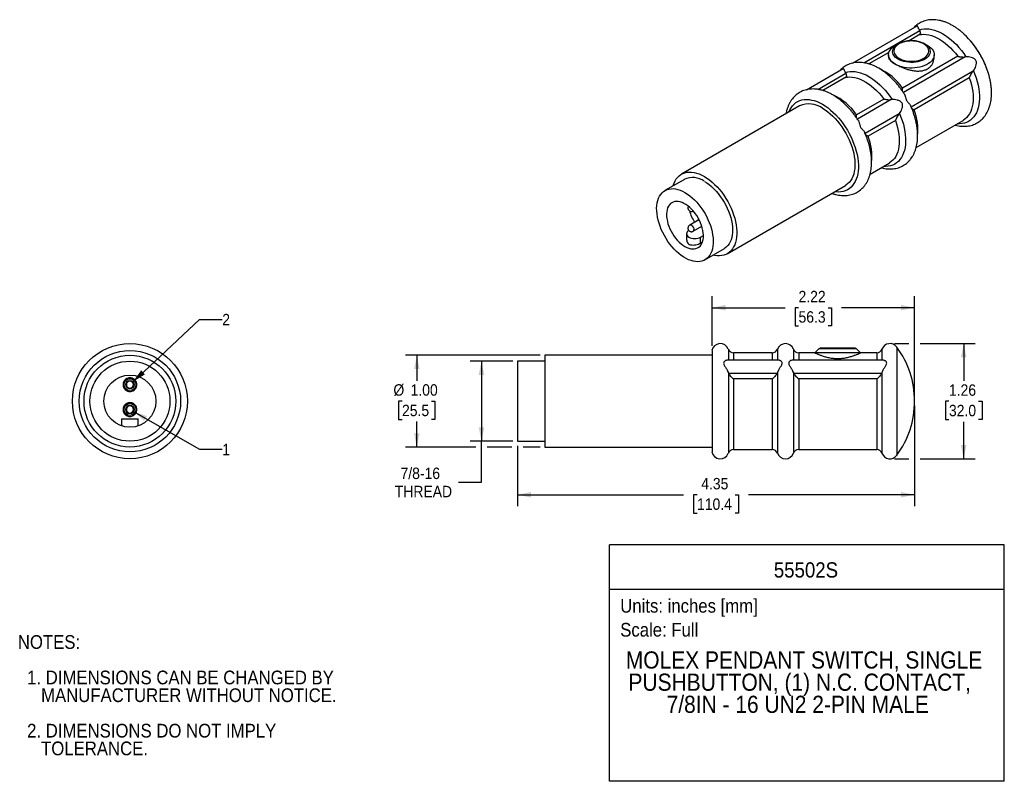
# Model space of a CAD drawing. Header units: inches. Extents: x 0.2 to 11, y 0 to 8.3.
import ezdxf
from ezdxf.enums import TextEntityAlignment as Align

# ---------------------------------------------------------------- set-up
doc = ezdxf.new("R2010")
doc.units = ezdxf.units.IN
doc.header["$MEASUREMENT"] = 0
doc.linetypes.add('SLD-Solid', pattern=[0])
doc.layers.add('DIMENSIONS', color=140, linetype='SLD-Solid', lineweight=25)
doc.layers.add('TEXT', color=140, linetype='SLD-Solid', lineweight=25)
doc.layers.add('SLD-DEFPOINTS', color=7, linetype='Continuous', plot=False)
doc.layers.get('SLD-DEFPOINTS').off()
doc.styles.add('SLDTEXTSTYLE0', font='GOTHIC.TTF', dxfattribs={"width": 0.913})
doc.dimstyles.new('SLDDIMSTYLE0', dxfattribs={"dimtxt": 0.125, "dimasz": 0.15, "dimexe": 0, "dimexo": 0.0625, "dimgap": 0.03125, "dimtad": 0, "dimtih": 1, "dimtoh": 1, "dimrnd": 1e-09, "dimzin": 12, "dimdsep": 46, "dimtxsty": 'SLDTEXTSTYLE0', "dimsah": 1, "dimcen": 0.09, "dimadec": 0, "dimazin": 3, "dimtfac": 1, "dimtdec": 3, "dimtofl": 0, "dimtmove": 0, "dimatfit": 3, "dimfxl": 0, "dimfrac": 2, "dimtolj": 1, "dimtzin": 12, "dimarcsym": 0})
doc.dimstyles.new('SLDDIMSTYLE1', dxfattribs={"dimtxt": 0.125, "dimasz": 0.15, "dimexe": 0, "dimexo": 0.0625, "dimgap": 0.03125, "dimtad": 0, "dimtih": 1, "dimtoh": 1, "dimrnd": 1e-09, "dimzin": 12, "dimdsep": 46, "dimtxsty": 'SLDTEXTSTYLE0', "dimsah": 1, "dimcen": 0.09, "dimadec": 0, "dimazin": 3, "dimtfac": 1, "dimtofl": 0, "dimtmove": 0, "dimatfit": 3, "dimfxl": 0, "dimfrac": 2, "dimtolj": 1, "dimtzin": 12, "dimarcsym": 0})
doc.dimstyles.new('SLDDIMSTYLE2', dxfattribs={"dimtxt": 0.125, "dimasz": 0.15, "dimexe": 0, "dimexo": 0.0625, "dimgap": 0.03125, "dimtad": 0, "dimtih": 1, "dimtoh": 1, "dimrnd": 1e-09, "dimzin": 4, "dimdsep": 46, "dimtxsty": 'SLDTEXTSTYLE0', "dimsah": 1, "dimcen": 0.09, "dimadec": 0, "dimazin": 1, "dimtfac": 1, "dimtofl": 0, "dimtmove": 0, "dimatfit": 3, "dimfxl": 0, "dimfrac": 2, "dimtolj": 1, "dimtzin": 12, "dimarcsym": 0})
doc.dimstyles.new('SLDDIMSTYLE3', dxfattribs={"dimtxt": 0.125, "dimasz": 0.15, "dimexe": 0, "dimexo": 0.0625, "dimgap": 0.03125, "dimtad": 0, "dimtih": 1, "dimtoh": 1, "dimrnd": 1e-09, "dimzin": 12, "dimdsep": 46, "dimtxsty": 'SLDTEXTSTYLE0', "dimsah": 1, "dimcen": 0, "dimadec": 0, "dimazin": 3, "dimtfac": 1, "dimtofl": 0, "dimtmove": 0, "dimatfit": 3, "dimfxl": 0, "dimfrac": 2, "dimtolj": 1, "dimtzin": 12, "dimarcsym": 0})

# ---------------------------------------------------------------- blocks, each defined once
blk = doc.blocks.new('SW_NOTE_0')
at = {"layer": 'TEXT', "color": 0, "insert": (0, 0.192), "char_height": 0.15, "attachment_point": 1, "style": 'SLDTEXTSTYLE0'}
blk.add_mtext('Scale: Full', dxfattribs=at)
blk = doc.blocks.new('SW_NOTE_0_1')
at = {"layer": 'TEXT', "color": 0, "insert": (0, 0.192), "char_height": 0.15, "attachment_point": 1, "style": 'SLDTEXTSTYLE0'}
blk.add_mtext('Units: inches [mm]', dxfattribs=at)
blk = doc.blocks.new('Block1')
at = {"layer": 'TEXT'}
for p, q in [((11, 2.589), (6.679, 2.589)), ((6.679, 0), (6.679, 2.589)), ((11, 0), (11, 2.589)), ((6.679, 2.102), (11, 2.102)), ((11, 0), (6.679, 0))]:
    blk.add_line(p, q, dxfattribs=at)
at = {"layer": 'TEXT', "color": 140}
for name, p in [('SW_NOTE_0_1', (6.795, 1.803)), ('SW_NOTE_0', (6.795, 1.541))]:
    blk.add_blockref(name, p, dxfattribs=at)
at = {"layer": 'TEXT', "color": 140, "style": 'SLDTEXTSTYLE0', "width": 0.913}
for tag, height, p in [('AUTOATTR0', 0.167, (8.477, 2.179)), ('AUTOATTR1_0', 0.188, (6.856, 1.177)), ('AUTOATTR1_1', 0.188, (6.885, 0.934)), ('AUTOATTR1_2', 0.188, (7.303, 0.692))]:
    blk.add_attdef(tag, text='', height=height, dxfattribs=at).set_placement(p, align=Align.BOTTOM_LEFT)
blk = doc.blocks.new('SW_NOTE_0_2')
at = {"layer": 'TEXT', "color": 0, "char_height": 0.15, "attachment_point": 1, "style": 'SLDTEXTSTYLE0'}
for s, insert in [('NOTES:', (0, 0.192)), ('  1. DIMENSIONS CAN BE CHANGED BY     ', (0, -0.196)), ('     MANUFACTURER WITHOUT NOTICE.', (0, -0.39)), ('  2. DIMENSIONS DO NOT IMPLY ', (0, -0.778)), ('     TOLERANCE.', (0, -0.972))]:
    blk.add_mtext(s, dxfattribs=dict(at, insert=insert))
blk = doc.blocks.new('_D')
at = {"layer": 'DIMENSIONS'}
for p, q in [((9.798, 4.789), (9.955, 4.789)), ((10.08, 4.789), (10.681, 4.789)), ((10.556, 4.789), (10.556, 4.383)), ((10.394, 4.158), (10.356, 4.158)), ((10.356, 4.158), (10.356, 3.959)), ((10.718, 4.158), (10.756, 4.158)), ((10.756, 4.158), (10.756, 3.959)), ((10.356, 3.959), (10.394, 3.959)), ((10.556, 3.529), (10.556, 3.934)), ((10.756, 3.959), (10.718, 3.959)), ((9.798, 3.529), (9.955, 3.529)), ((10.08, 3.529), (10.681, 3.529))]:
    blk.add_line(p, q, dxfattribs=at)
for points in [[(10.556, 4.789), (10.526, 4.639), (10.586, 4.639)], [(10.556, 3.529), (10.586, 3.679), (10.526, 3.679)]]:
    blk.add_solid(points, dxfattribs=at)
at = {"layer": 'DIMENSIONS', "char_height": 0.125, "attachment_point": 1, "style": 'SLDTEXTSTYLE0'}
for s, insert in [('1.26', (10.394, 4.343)), ('32.0', (10.394, 4.119))]:
    blk.add_mtext(s, dxfattribs=dict(at, insert=insert))
blk = doc.blocks.new('_D_1')
at = {"layer": 'DIMENSIONS'}
for p, q in [((10.018, 4.109), (10.018, 3.01)), ((5.67, 3.671), (5.67, 3.01)), ((5.67, 3.135), (7.488, 3.135)), ((7.636, 3.134), (7.598, 3.134)), ((7.598, 3.134), (7.598, 2.935)), ((8.052, 3.134), (8.09, 3.134)), ((8.09, 3.134), (8.09, 2.935)), ((10.018, 3.135), (8.2, 3.135)), ((7.598, 2.935), (7.636, 2.935)), ((8.09, 2.935), (8.052, 2.935))]:
    blk.add_line(p, q, dxfattribs=at)
for points in [[(5.67, 3.135), (5.82, 3.105), (5.82, 3.165)], [(10.018, 3.135), (9.868, 3.165), (9.868, 3.105)]]:
    blk.add_solid(points, dxfattribs=at)
at = {"layer": 'DIMENSIONS', "char_height": 0.125, "attachment_point": 1, "style": 'SLDTEXTSTYLE0'}
for s, insert in [('4.35', (7.682, 3.319)), ('110.4', (7.636, 3.095))]:
    blk.add_mtext(s, dxfattribs=dict(at, insert=insert))
blk = doc.blocks.new('_D_2')
at = {"layer": 'DIMENSIONS'}
for p, q in [((5.62, 4.596), (5.151, 4.596)), ((5.276, 4.596), (5.276, 3.721)), ((5.62, 3.721), (5.151, 3.721)), ((5.276, 3.272), (5.276, 3.721)), ((5.026, 3.272), (5.276, 3.272))]:
    blk.add_line(p, q, dxfattribs=at)
for points in [[(5.276, 4.596), (5.246, 4.446), (5.306, 4.446)], [(5.276, 3.721), (5.306, 3.871), (5.246, 3.871)]]:
    blk.add_solid(points, dxfattribs=at)
at = {"layer": 'DIMENSIONS', "char_height": 0.125, "attachment_point": 1, "style": 'SLDTEXTSTYLE0'}
for s, insert in [('7/8-16', (4.39, 3.432)), ('THREAD', (4.327, 3.233))]:
    blk.add_mtext(s, dxfattribs=dict(at, insert=insert))
blk = doc.blocks.new('_D_3')
at = {"layer": 'DIMENSIONS'}
for p, q in [((5.92, 4.661), (4.443, 4.661)), ((4.568, 4.661), (4.568, 4.382)), ((4.406, 4.159), (4.368, 4.159)), ((4.368, 4.159), (4.368, 3.96)), ((4.729, 4.159), (4.767, 4.159)), ((4.767, 4.159), (4.767, 3.96)), ((4.368, 3.96), (4.406, 3.96)), ((4.568, 3.656), (4.568, 3.935)), ((4.767, 3.96), (4.729, 3.96)), ((5.214, 3.656), (4.443, 3.656)), ((5.607, 3.656), (5.339, 3.656)), ((5.92, 3.656), (5.732, 3.656))]:
    blk.add_line(p, q, dxfattribs=at)
for points in [[(4.568, 4.661), (4.538, 4.511), (4.598, 4.511)], [(4.568, 3.656), (4.598, 3.806), (4.538, 3.806)]]:
    blk.add_solid(points, dxfattribs=at)
at = {"layer": 'DIMENSIONS', "char_height": 0.125, "attachment_point": 1, "style": 'SLDTEXTSTYLE0'}
for s, insert in [('%%c', (4.312, 4.344)), ('1.00', (4.5, 4.344)), ('25.5', (4.406, 4.12))]:
    blk.add_mtext(s, dxfattribs=dict(at, insert=insert))
blk = doc.blocks.new('_D_4')
at = {"layer": 'DIMENSIONS'}
for p, q in [((7.8, 4.764), (7.8, 5.307)), ((10.018, 4.209), (10.018, 5.307)), ((7.8, 5.182), (8.6, 5.182)), ((8.747, 5.181), (8.709, 5.181)), ((8.709, 5.181), (8.709, 4.983)), ((9.071, 5.181), (9.109, 5.181)), ((9.109, 5.181), (9.109, 4.983)), ((10.018, 5.182), (9.218, 5.182)), ((8.709, 4.983), (8.747, 4.983)), ((9.109, 4.983), (9.071, 4.983))]:
    blk.add_line(p, q, dxfattribs=at)
for points in [[(7.8, 5.182), (7.95, 5.152), (7.95, 5.212)], [(10.018, 5.182), (9.868, 5.212), (9.868, 5.152)]]:
    blk.add_solid(points, dxfattribs=at)
at = {"layer": 'DIMENSIONS', "char_height": 0.125, "attachment_point": 1, "style": 'SLDTEXTSTYLE0'}
for s, insert in [('2.22', (8.747, 5.366)), ('56.3', (8.747, 5.143))]:
    blk.add_mtext(s, dxfattribs=dict(at, insert=insert))
blk = doc.blocks.new('_D_5')
at = {"layer": 'DIMENSIONS'}
for p, q in [((1.461, 4.372), (2.188, 5.054)), ((2.188, 5.054), (2.438, 5.054))]:
    blk.add_line(p, q, dxfattribs=at)
blk.add_solid([(1.461, 4.372), (1.591, 4.452), (1.55, 4.496)], dxfattribs=at)
at = {"layer": 'DIMENSIONS', "insert": (2.438, 5.114), "char_height": 0.125, "attachment_point": 1, "style": 'SLDTEXTSTYLE0'}
blk.add_mtext('2', dxfattribs=at)
blk = doc.blocks.new('_D_6')
at = {"layer": 'DIMENSIONS'}
for p, q in [((1.468, 4.045), (2.188, 3.633)), ((2.188, 3.633), (2.438, 3.633))]:
    blk.add_line(p, q, dxfattribs=at)
blk.add_solid([(1.468, 4.045), (1.583, 3.944), (1.613, 3.996)], dxfattribs=at)
at = {"layer": 'DIMENSIONS', "insert": (2.438, 3.693), "char_height": 0.125, "attachment_point": 1, "style": 'SLDTEXTSTYLE0'}
blk.add_mtext('1', dxfattribs=at)

msp = doc.modelspace()

# ---------------------------------------------------------------- linework, layer by layer
for p, q in [((9.339, 7.857), (10.046, 8.266)), ((9.462, 7.861), (10.074, 8.214)), ((10.08, 8.173), (9.957, 8.102)), ((9.837, 8.068), (9.806, 8.05)), ((10.16, 8.05), (10.128, 8.068)), ((9.737, 7.975), (9.517, 7.848)), ((9.733, 7.948), (9.733, 7.923)), ((10.491, 7.932), (9.887, 7.584)), ((10.573, 7.926), (9.895, 7.536)), ((10.233, 7.923), (10.233, 7.948)), ((8.836, 7.567), (9.237, 7.799)), ((10.658, 7.768), (9.981, 7.377)), ((8.958, 7.57), (9.265, 7.747)), ((9.271, 7.706), (9.014, 7.558)), ((10.617, 7.697), (10.014, 7.348)), ((9.681, 7.465), (9.383, 7.293)), ((9.763, 7.459), (9.392, 7.245)), ((8.759, 7.389), (7.465, 6.642)), ((9.849, 7.301), (9.477, 7.087)), ((9.808, 7.23), (9.51, 7.058)), ((10.035, 6.935), (10.549, 7.231)), ((9.531, 6.644), (9.74, 6.764)), ((7.497, 6.586), (7.285, 6.464)), ((7.967, 5.772), (9.261, 6.519)), ((7.651, 6.158), (7.645, 6.141)), ((7.656, 6.143), (7.556, 6.085)), ((7.594, 6.018), (7.688, 6.072)), ((7.656, 6.143), (7.658, 6.144)), ((7.687, 6.067), (7.69, 6.067)), ((7.522, 5.99), (7.522, 5.92)), ((7.674, 5.954), (7.705, 5.972)), ((7.674, 5.889), (7.674, 5.954)), ((7.674, 5.889), (7.695, 5.901)), ((7.722, 5.706), (7.935, 5.828)), ((9.823, 4.751), (9.823, 3.566)), ((7.8, 4.661), (5.97, 4.661)), ((5.97, 4.661), (5.97, 3.656)), ((7.8, 4.714), (7.8, 3.604)), ((7.979, 4.728), (7.979, 4.606)), ((8.459, 4.688), (8.037, 4.688)), ((8.037, 4.688), (8.037, 4.606)), ((8.459, 4.688), (8.459, 4.606)), ((8.517, 4.728), (8.517, 4.606)), ((8.691, 4.728), (8.691, 4.606)), ((8.926, 4.688), (8.749, 4.688)), ((8.749, 4.688), (8.749, 4.606)), ((8.97, 4.732), (8.926, 4.688)), ((9.426, 4.688), (8.926, 4.688)), ((9.382, 4.732), (8.97, 4.732)), ((9.368, 4.738), (8.984, 4.738)), ((9.426, 4.688), (9.382, 4.732)), ((9.603, 4.688), (9.426, 4.688)), ((9.603, 4.688), (9.603, 4.606)), ((9.661, 4.728), (9.661, 4.606)), ((5.97, 4.596), (5.67, 4.596)), ((5.67, 4.596), (5.67, 3.721)), ((8.532, 4.606), (7.963, 4.606)), ((9.676, 4.606), (8.676, 4.606)), ((7.979, 4.47), (7.979, 3.589)), ((8.513, 4.463), (7.982, 4.463)), ((8.517, 4.47), (8.517, 3.589)), ((8.691, 4.47), (8.691, 3.589)), ((9.658, 4.463), (8.695, 4.463)), ((9.661, 4.47), (9.661, 3.589)), ((8.459, 4.402), (8.037, 4.402)), ((8.037, 4.402), (8.037, 3.629)), ((8.459, 4.402), (8.459, 3.629)), ((9.603, 4.402), (8.749, 4.402)), ((8.749, 4.402), (8.749, 3.629)), ((9.603, 4.402), (9.603, 3.629)), ((1.338, 3.888), (1.338, 3.967)), ((1.338, 3.967), (1.516, 3.967)), ((1.516, 3.888), (1.516, 3.967)), ((5.67, 3.721), (5.97, 3.721)), ((5.97, 3.656), (7.8, 3.656)), ((8.037, 3.629), (8.459, 3.629)), ((8.749, 3.629), (9.603, 3.629))]:
    msp.add_line(p, q)
at = {"flags": 128}
for points in [[(10.071, 8.221), (10.096, 8.228), (10.121, 8.233), (10.148, 8.234), (10.176, 8.232), (10.205, 8.227), (10.235, 8.219), (10.265, 8.209), (10.295, 8.195), (10.326, 8.179), (10.356, 8.16), (10.387, 8.138), (10.417, 8.114), (10.446, 8.088), (10.475, 8.06), (10.503, 8.029), (10.53, 7.997), (10.556, 7.963), (10.58, 7.927)], [(10.072, 8.169), (10.092, 8.172), (10.118, 8.173), (10.145, 8.172), (10.174, 8.167), (10.203, 8.159), (10.232, 8.148), (10.262, 8.135), (10.292, 8.118), (10.322, 8.099), (10.352, 8.076), (10.381, 8.052), (10.41, 8.025), (10.438, 7.996), (10.465, 7.965), (10.491, 7.932)], [(9.806, 7.846), (9.787, 7.859), (9.77, 7.872), (9.756, 7.887), (9.745, 7.903), (9.738, 7.919), (9.734, 7.936), (9.733, 7.952), (9.735, 7.969), (9.741, 7.985), (9.75, 8.001), (9.763, 8.017), (9.778, 8.031), (9.796, 8.044), (9.806, 8.05)], [(9.837, 7.9), (9.82, 7.911), (9.806, 7.924), (9.794, 7.937), (9.785, 7.951), (9.779, 7.966), (9.777, 7.98), (9.778, 7.995), (9.782, 8.01), (9.789, 8.024), (9.799, 8.038), (9.813, 8.051), (9.814, 8.052)], [(10.16, 8.05), (10.179, 8.038), (10.196, 8.024), (10.209, 8.009), (10.22, 7.994), (10.228, 7.977), (10.232, 7.961), (10.233, 7.944), (10.23, 7.927), (10.224, 7.911), (10.215, 7.895), (10.203, 7.88), (10.188, 7.865), (10.17, 7.852), (10.149, 7.84), (10.126, 7.83), (10.101, 7.821), (10.075, 7.814), (10.047, 7.809), (10.019, 7.805), (9.99, 7.804), (9.961, 7.804), (9.932, 7.807), (9.904, 7.811), (9.877, 7.817), (9.852, 7.825), (9.828, 7.835), (9.806, 7.846)], [(10.152, 8.052), (10.16, 8.045), (10.172, 8.031), (10.18, 8.017), (10.186, 8.003), (10.189, 7.988), (10.188, 7.973), (10.184, 7.958), (10.176, 7.944), (10.166, 7.93), (10.153, 7.917), (10.137, 7.906), (10.119, 7.895), (10.099, 7.886), (10.076, 7.878), (10.053, 7.872), (10.028, 7.868), (10.002, 7.866), (9.976, 7.865), (9.951, 7.867), (9.925, 7.87), (9.901, 7.875), (9.878, 7.882), (9.857, 7.89), (9.837, 7.9)], [(9.262, 7.754), (9.286, 7.761), (9.312, 7.765), (9.339, 7.767), (9.367, 7.765), (9.396, 7.76), (9.425, 7.752), (9.456, 7.742), (9.486, 7.728), (9.516, 7.712), (9.547, 7.693), (9.577, 7.671), (9.607, 7.647), (9.637, 7.621), (9.666, 7.592), (9.694, 7.562), (9.721, 7.53), (9.746, 7.496), (9.771, 7.46)], [(10.663, 7.774), (10.679, 7.734), (10.692, 7.695), (10.704, 7.655), (10.713, 7.616), (10.721, 7.578), (10.725, 7.54), (10.728, 7.503), (10.728, 7.468), (10.726, 7.434), (10.722, 7.401), (10.715, 7.37), (10.706, 7.342), (10.695, 7.315), (10.682, 7.291), (10.667, 7.269), (10.649, 7.25), (10.63, 7.233), (10.609, 7.22), (10.587, 7.209), (10.563, 7.201), (10.537, 7.196), (10.511, 7.194), (10.485, 7.194)], [(9.263, 7.702), (9.282, 7.705), (9.309, 7.706), (9.336, 7.705), (9.365, 7.7), (9.394, 7.692), (9.423, 7.681), (9.453, 7.667), (9.483, 7.651), (9.513, 7.631), (9.543, 7.609), (9.572, 7.585), (9.601, 7.558), (9.629, 7.529), (9.656, 7.498), (9.681, 7.465)], [(10.617, 7.697), (10.63, 7.659), (10.64, 7.621), (10.648, 7.584), (10.654, 7.548), (10.658, 7.512), (10.659, 7.478), (10.658, 7.444), (10.655, 7.412), (10.65, 7.382), (10.642, 7.354), (10.632, 7.328), (10.62, 7.304), (10.606, 7.283), (10.59, 7.264), (10.572, 7.247), (10.552, 7.233), (10.549, 7.231)], [(8.641, 7.321), (8.652, 7.346), (8.665, 7.37), (8.68, 7.391), (8.698, 7.409), (8.717, 7.425), (8.738, 7.438), (8.76, 7.448), (8.784, 7.455), (8.809, 7.459), (8.836, 7.461), (8.863, 7.459), (8.891, 7.454), (8.92, 7.447), (8.95, 7.436), (8.98, 7.423), (9.01, 7.407)], [(9.01, 7.407), (9.04, 7.389), (9.07, 7.367), (9.099, 7.344), (9.128, 7.318), (9.156, 7.29), (9.184, 7.26), (9.21, 7.228), (9.235, 7.194), (9.259, 7.16), (9.282, 7.123), (9.303, 7.086), (9.322, 7.049), (9.339, 7.01), (9.354, 6.971), (9.368, 6.933), (9.379, 6.894), (9.388, 6.856), (9.395, 6.818), (9.4, 6.781), (9.402, 6.745), (9.402, 6.71), (9.4, 6.677), (9.395, 6.645), (9.388, 6.615), (9.379, 6.588), (9.368, 6.562), (9.354, 6.539), (9.339, 6.518), (9.322, 6.499), (9.303, 6.483), (9.282, 6.47), (9.259, 6.46), (9.235, 6.453), (9.21, 6.449), (9.184, 6.447), (9.156, 6.449), (9.143, 6.451)], [(9.01, 7.364), (9.038, 7.346), (9.067, 7.326), (9.095, 7.303), (9.122, 7.278), (9.149, 7.251), (9.175, 7.222), (9.2, 7.191), (9.223, 7.159), (9.245, 7.125), (9.266, 7.09), (9.285, 7.055), (9.302, 7.018), (9.317, 6.982), (9.331, 6.945), (9.342, 6.908), (9.351, 6.871), (9.358, 6.835), (9.362, 6.8), (9.365, 6.766), (9.365, 6.733), (9.362, 6.701), (9.358, 6.671), (9.351, 6.643), (9.342, 6.617), (9.331, 6.593), (9.317, 6.571), (9.302, 6.552), (9.285, 6.536), (9.266, 6.522), (9.261, 6.519)], [(9.854, 7.307), (9.869, 7.267), (9.883, 7.228), (9.895, 7.188), (9.904, 7.149), (9.911, 7.111), (9.916, 7.073), (9.919, 7.036), (9.919, 7.001), (9.917, 6.966), (9.913, 6.934), (9.906, 6.903), (9.897, 6.875), (9.886, 6.848), (9.873, 6.824), (9.857, 6.802), (9.84, 6.783), (9.821, 6.766), (9.8, 6.753), (9.778, 6.742), (9.753, 6.734), (9.728, 6.729), (9.701, 6.727), (9.676, 6.727)], [(9.808, 7.23), (9.82, 7.192), (9.831, 7.154), (9.839, 7.117), (9.845, 7.081), (9.848, 7.045), (9.85, 7.01), (9.849, 6.977), (9.846, 6.945), (9.84, 6.915), (9.833, 6.887), (9.823, 6.861), (9.811, 6.837), (9.797, 6.815), (9.781, 6.796), (9.763, 6.78), (9.743, 6.766), (9.74, 6.764)], [(7.374, 6.515), (7.375, 6.518), (7.384, 6.544), (7.395, 6.568), (7.408, 6.59), (7.424, 6.609), (7.441, 6.625), (7.46, 6.639), (7.48, 6.65), (7.502, 6.658), (7.526, 6.663), (7.551, 6.666), (7.577, 6.665), (7.603, 6.661), (7.631, 6.654), (7.659, 6.645), (7.687, 6.632), (7.716, 6.617)], [(7.716, 6.617), (7.744, 6.599), (7.773, 6.579), (7.801, 6.556), (7.828, 6.531), (7.855, 6.504), (7.881, 6.475), (7.906, 6.444), (7.929, 6.412), (7.951, 6.378), (7.972, 6.343), (7.991, 6.308), (8.008, 6.271), (8.023, 6.235), (8.037, 6.198), (8.048, 6.161), (8.057, 6.124), (8.064, 6.088), (8.068, 6.053), (8.071, 6.019), (8.071, 5.986), (8.068, 5.954), (8.064, 5.924), (8.057, 5.896), (8.048, 5.87), (8.037, 5.846), (8.023, 5.824), (8.008, 5.805), (7.991, 5.789), (7.972, 5.775), (7.951, 5.764), (7.929, 5.756), (7.906, 5.751), (7.881, 5.749), (7.855, 5.749), (7.828, 5.753), (7.811, 5.757)], [(7.504, 6.442), (7.53, 6.425), (7.557, 6.406), (7.583, 6.384), (7.608, 6.361), (7.633, 6.335), (7.656, 6.307), (7.679, 6.278), (7.7, 6.247), (7.72, 6.215), (7.738, 6.182), (7.755, 6.148), (7.769, 6.114), (7.782, 6.08), (7.793, 6.046), (7.801, 6.012), (7.807, 5.978), (7.811, 5.945), (7.813, 5.914), (7.812, 5.883), (7.81, 5.854), (7.804, 5.827), (7.797, 5.802), (7.788, 5.779), (7.776, 5.758), (7.762, 5.739), (7.747, 5.723), (7.729, 5.71), (7.71, 5.699), (7.69, 5.692), (7.668, 5.687), (7.645, 5.685), (7.621, 5.686), (7.595, 5.69), (7.57, 5.697), (7.544, 5.707), (7.517, 5.72), (7.49, 5.735), (7.464, 5.753), (7.438, 5.774), (7.412, 5.796), (7.387, 5.821), (7.363, 5.848), (7.339, 5.877), (7.318, 5.907), (7.297, 5.938), (7.278, 5.971), (7.261, 6.004), (7.245, 6.038), (7.231, 6.072), (7.22, 6.106), (7.21, 6.141), (7.203, 6.174), (7.198, 6.208), (7.195, 6.24), (7.194, 6.271), (7.196, 6.301), (7.2, 6.329), (7.206, 6.355), (7.215, 6.379), (7.225, 6.401), (7.238, 6.421), (7.253, 6.438), (7.269, 6.453), (7.287, 6.465), (7.307, 6.474), (7.328, 6.48), (7.351, 6.483), (7.375, 6.484), (7.399, 6.481), (7.425, 6.476), (7.451, 6.467), (7.477, 6.456), (7.504, 6.442)], [(7.716, 6.564), (7.742, 6.548), (7.769, 6.528), (7.795, 6.507), (7.82, 6.483), (7.845, 6.457), (7.869, 6.43), (7.891, 6.4), (7.912, 6.369), (7.932, 6.337), (7.95, 6.305), (7.967, 6.271), (7.981, 6.237), (7.994, 6.202), (8.005, 6.168), (8.013, 6.134), (8.019, 6.101), (8.023, 6.068), (8.025, 6.036), (8.025, 6.006), (8.022, 5.977), (8.017, 5.95), (8.009, 5.924), (8, 5.901), (7.988, 5.88), (7.974, 5.862), (7.959, 5.846), (7.942, 5.832), (7.935, 5.828)], [(7.504, 5.852), (7.525, 5.841), (7.546, 5.833), (7.567, 5.827), (7.587, 5.825), (7.606, 5.825), (7.624, 5.828), (7.64, 5.835), (7.655, 5.844), (7.669, 5.856), (7.68, 5.87), (7.689, 5.887), (7.697, 5.906), (7.702, 5.927), (7.705, 5.95), (7.705, 5.975), (7.703, 6), (7.699, 6.027), (7.693, 6.054), (7.685, 6.082), (7.675, 6.109), (7.662, 6.137), (7.648, 6.164), (7.632, 6.19), (7.615, 6.214), (7.597, 6.237), (7.577, 6.259), (7.557, 6.279), (7.536, 6.296), (7.514, 6.311), (7.493, 6.323), (7.472, 6.333), (7.451, 6.34), (7.43, 6.344), (7.411, 6.345), (7.392, 6.343), (7.375, 6.338), (7.359, 6.33), (7.345, 6.32), (7.333, 6.307), (7.322, 6.291), (7.314, 6.273), (7.308, 6.253), (7.304, 6.231), (7.302, 6.207), (7.303, 6.182), (7.306, 6.156), (7.311, 6.129), (7.318, 6.101), (7.327, 6.074), (7.339, 6.046), (7.352, 6.019), (7.367, 5.993), (7.383, 5.967), (7.401, 5.943), (7.42, 5.921), (7.44, 5.9), (7.461, 5.882), (7.482, 5.866), (7.504, 5.852)], [(7.556, 6.085), (7.559, 6.087), (7.566, 6.087), (7.575, 6.083), (7.583, 6.077), (7.591, 6.068), (7.597, 6.058), (7.601, 6.046), (7.602, 6.036)], [(7.69, 6.067), (7.684, 6.068), (7.682, 6.069)], [(7.548, 6.026), (7.537, 6.019), (7.529, 6.01), (7.524, 6), (7.522, 5.99), (7.524, 5.98), (7.529, 5.97), (7.537, 5.962), (7.548, 5.954), (7.562, 5.947), (7.577, 5.943), (7.594, 5.94), (7.611, 5.939), (7.628, 5.94), (7.645, 5.943), (7.66, 5.947), (7.674, 5.954)]]:
    msp.add_lwpolyline(points, dxfattribs=at)
for centre, radius in [((1.427, 4.159), 0.63), ((1.427, 4.159), 0.555), ((1.427, 4.159), 0.502), ((1.427, 4.159), 0.438), ((1.427, 4.159), 0.285), ((1.427, 4.34), 0.0654), ((1.427, 4.34), 0.0645), ((1.427, 4.34), 0.0465), ((1.427, 4.068), 0.0654), ((1.427, 4.068), 0.0645), ((1.427, 4.068), 0.0465)]:
    msp.add_circle(centre, radius)
for centre, radius, start, end in [((9.983, 7.808), 0.297, 55.2466, 124.7068), ((9.889, 7.461), 0.979, 15.4207, 46.5936), ((9.874, 7.453), 0.996, 19.9724, 40.0222), ((9.362, 7.218), 0.64, 34.8551, 65.6375), ((8.858, 6.927), 0.64, 34.8551, 65.6375), ((8.863, 7.159), 0.252, 54.3326, 114.3569), ((9.454, 7.129), 0.601, 353.5793, 21.3692), ((8.95, 6.839), 0.601, 353.5793, 21.3692), ((7.588, 6.389), 0.217, 53.9683, 114.7212), ((8.006, 6.375), 0.473, 196.3003, 213.1401), ((7.662, 6.134), 0.0188, 111.738, 173.7178), ((7.584, 6.034), 0.0188, 304.5922, 6.7961), ((7.891, 4.695), 0.0935, 20.7137, 168.5881), ((8.604, 4.695), 0.0935, 20.7137, 159.2863), ((9.748, 4.696), 0.093, 36.4854, 159.414), ((9.022, 4.159), 0.996, 0, 36.4854), ((8.037, 4.75), 0.062, 200.7137, 270), ((8.459, 4.75), 0.062, 270, 339.2863), ((8.749, 4.75), 0.062, 200.7137, 270), ((8.984, 4.718), 0.02, 90, 135), ((9.368, 4.718), 0.02, 45, 90), ((9.603, 4.75), 0.062, 270, 339.414), ((1.427, 4.34), 0.0388, 0, 180), ((1.427, 4.34), 0.0388, 180, 0), ((1.427, 4.068), 0.0388, 0, 180), ((9.022, 4.159), 0.996, 323.5146, 0), ((1.427, 4.068), 0.0388, 180, 0), ((7.891, 3.622), 0.0935, 191.4119, 339.2863), ((8.037, 3.567), 0.062, 90, 159.2863), ((8.459, 3.567), 0.062, 20.7137, 90), ((8.604, 3.622), 0.0935, 200.7137, 339.2863), ((8.749, 3.567), 0.062, 90, 159.2863), ((9.603, 3.567), 0.062, 20.586, 90), ((9.748, 3.622), 0.093, 200.586, 323.5146)]:
    msp.add_arc(centre, radius, start, end)
for points, knots in [([(10.562, 8.172), (10.561, 8.173), (10.549, 8.185), (10.527, 8.204), (10.496, 8.228), (10.465, 8.25), (10.438, 8.266), (10.411, 8.281), (10.384, 8.294), (10.351, 8.308), (10.318, 8.319), (10.285, 8.326), (10.252, 8.331), (10.221, 8.333), (10.19, 8.332), (10.16, 8.328), (10.131, 8.321), (10.104, 8.311), (10.079, 8.299), (10.055, 8.284), (10.032, 8.267), (10.017, 8.253), (10.01, 8.245), (10.008, 8.244)], [0, 0, 0, 0, 0.0107617, 0.0658568, 0.1211169, 0.176544, 0.2289798, 0.2588463, 0.3144955, 0.3701663, 0.4256345, 0.4807074, 0.535174, 0.5888414, 0.641575, 0.6933281, 0.7441502, 0.7941752, 0.8435997, 0.8926592, 0.9415886, 0.9905818, 1, 1, 1, 1]), ([(10.071, 8.221), (10.07, 8.223), (10.069, 8.226), (10.067, 8.23), (10.064, 8.234), (10.062, 8.238), (10.059, 8.244), (10.056, 8.251), (10.053, 8.257), (10.05, 8.261), (10.049, 8.263), (10.048, 8.265), (10.047, 8.265), (10.046, 8.266)], [0, 0, 0, 0, 0.064741, 0.132449, 0.203209, 0.277092, 0.354162, 0.506552, 0.708619, 0.82719, 0.885919, 0.945608, 1, 1, 1, 1]), ([(10.074, 8.214), (10.074, 8.215), (10.073, 8.218), (10.072, 8.22), (10.071, 8.221)], [0, 0, 0, 0, 0.496164, 1, 1, 1, 1]), ([(10.074, 8.214), (10.075, 8.213), (10.075, 8.21), (10.076, 8.207), (10.077, 8.203), (10.078, 8.199), (10.079, 8.196), (10.08, 8.192), (10.08, 8.188), (10.081, 8.184), (10.081, 8.18), (10.08, 8.176), (10.08, 8.174), (10.08, 8.173)], [0, 0, 0, 0, 0.0629196, 0.1285075, 0.1968798, 0.2681333, 0.3423495, 0.4195983, 0.4999412, 0.6185555, 0.7489879, 0.8647793, 1, 1, 1, 1]), ([(9.847, 7.911), (9.811, 7.931), (9.791, 7.96), (9.791, 8.018), (9.811, 8.046), (9.883, 8.088), (9.932, 8.1), (10.034, 8.1), (10.082, 8.088), (10.154, 8.046), (10.175, 8.018), (10.175, 7.96), (10.154, 7.931), (10.082, 7.89), (10.034, 7.878), (9.932, 7.878), (9.883, 7.89), (9.847, 7.911)], [0, 0, 0, 0, 0.125, 0.125, 0.25, 0.25, 0.375, 0.375, 0.5, 0.5, 0.625, 0.625, 0.75, 0.75, 0.875, 0.875, 1, 1, 1, 1]), ([(9.734, 7.923), (9.734, 7.92), (9.733, 7.912), (9.741, 7.897), (9.756, 7.88), (9.778, 7.863), (9.797, 7.852), (9.806, 7.846)], [0, 0, 0, 0, 0.132992, 0.354588, 0.572935, 0.7988, 1, 1, 1, 1]), ([(9.806, 7.846), (9.816, 7.841), (9.836, 7.83), (9.869, 7.815), (9.904, 7.801), (9.942, 7.789), (9.982, 7.779), (10.023, 7.772), (10.064, 7.77), (10.104, 7.774), (10.136, 7.783), (10.163, 7.796), (10.186, 7.813), (10.206, 7.836), (10.221, 7.863), (10.23, 7.892), (10.234, 7.913), (10.233, 7.923), (10.233, 7.923)], [0, 0, 0, 0, 0.0682806, 0.1313832, 0.1961721, 0.2622119, 0.3298711, 0.4017338, 0.4756066, 0.5482521, 0.623494, 0.6664776, 0.7314334, 0.7984422, 0.8633566, 0.9299194, 0.9995809, 1, 1, 1, 1]), ([(10.491, 7.932), (10.494, 7.931), (10.497, 7.931), (10.504, 7.929), (10.507, 7.928), (10.517, 7.927), (10.524, 7.926), (10.539, 7.925), (10.546, 7.924), (10.559, 7.925), (10.566, 7.925), (10.573, 7.926)], [0, 0, 0, 0, 0.125, 0.125, 0.25, 0.25, 0.5, 0.5, 0.75, 0.75, 1, 1, 1, 1]), ([(10.663, 7.774), (10.668, 7.78), (10.673, 7.788), (10.682, 7.806), (10.686, 7.815), (10.692, 7.835), (10.694, 7.845), (10.695, 7.861), (10.695, 7.866), (10.694, 7.877), (10.692, 7.882), (10.687, 7.891), (10.684, 7.895), (10.676, 7.902), (10.672, 7.905), (10.658, 7.913), (10.649, 7.916), (10.629, 7.922), (10.619, 7.925), (10.604, 7.927), (10.599, 7.927), (10.589, 7.928), (10.585, 7.928), (10.58, 7.927)], [0, 0, 0, 0, 0.125, 0.125, 0.25, 0.25, 0.375, 0.375, 0.4375, 0.4375, 0.5, 0.5, 0.5625, 0.5625, 0.625, 0.625, 0.75, 0.75, 0.875, 0.875, 0.9375, 0.9375, 1, 1, 1, 1]), ([(9.905, 7.521), (9.898, 7.532), (9.883, 7.555), (9.859, 7.588), (9.833, 7.621), (9.806, 7.653), (9.777, 7.682), (9.748, 7.711), (9.718, 7.737), (9.687, 7.761), (9.656, 7.783), (9.629, 7.799), (9.603, 7.814), (9.575, 7.828), (9.542, 7.841), (9.509, 7.852), (9.476, 7.859), (9.444, 7.864), (9.412, 7.866), (9.381, 7.865), (9.351, 7.861), (9.323, 7.854), (9.295, 7.844), (9.27, 7.832), (9.246, 7.817), (9.223, 7.8), (9.208, 7.787), (9.201, 7.778), (9.199, 7.777)], [0, 0, 0, 0, 0.037753, 0.079324, 0.120944, 0.162631, 0.204403, 0.246279, 0.288272, 0.330391, 0.372638, 0.412413, 0.435182, 0.477598, 0.52003, 0.562307, 0.60428, 0.645789, 0.686686, 0.726868, 0.766301, 0.805022, 0.843136, 0.88079, 0.918166, 0.955442, 0.992767, 1, 1, 1, 1]), ([(9.262, 7.754), (9.261, 7.755), (9.26, 7.758), (9.258, 7.762), (9.256, 7.766), (9.253, 7.771), (9.251, 7.776), (9.248, 7.782), (9.245, 7.788), (9.242, 7.792), (9.24, 7.795), (9.239, 7.797), (9.238, 7.798), (9.237, 7.799)], [0, 0, 0, 0, 0.059042, 0.120229, 0.183622, 0.249279, 0.367704, 0.499391, 0.602266, 0.748971, 0.874501, 0.941661, 1, 1, 1, 1]), ([(10.658, 7.768), (10.653, 7.764), (10.649, 7.759), (10.641, 7.748), (10.637, 7.742), (10.627, 7.723), (10.621, 7.71), (10.617, 7.697)], [0, 0, 0, 0, 0.25, 0.25, 0.5, 0.5, 1, 1, 1, 1]), ([(9.265, 7.747), (9.265, 7.748), (9.264, 7.751), (9.263, 7.753), (9.262, 7.754)], [0, 0, 0, 0, 0.496248, 1, 1, 1, 1]), ([(9.265, 7.747), (9.265, 7.746), (9.266, 7.743), (9.267, 7.74), (9.268, 7.736), (9.269, 7.732), (9.27, 7.729), (9.27, 7.725), (9.271, 7.721), (9.271, 7.717), (9.271, 7.713), (9.271, 7.709), (9.271, 7.707), (9.271, 7.706)], [0, 0, 0, 0, 0.06292, 0.128509, 0.196882, 0.268136, 0.342353, 0.419603, 0.499947, 0.618558, 0.748986, 0.864778, 1, 1, 1, 1]), ([(10.46, 7.18), (10.462, 7.179), (10.475, 7.175), (10.498, 7.171), (10.53, 7.167), (10.562, 7.166), (10.593, 7.168), (10.622, 7.172), (10.65, 7.18), (10.677, 7.19), (10.702, 7.203), (10.726, 7.218), (10.748, 7.236), (10.768, 7.256), (10.786, 7.278), (10.803, 7.302), (10.817, 7.328), (10.83, 7.357), (10.84, 7.387), (10.849, 7.419), (10.855, 7.452), (10.859, 7.487), (10.86, 7.523), (10.86, 7.561), (10.857, 7.599), (10.851, 7.638), (10.844, 7.677), (10.838, 7.704), (10.833, 7.719), (10.833, 7.721)], [0, 0, 0, 0, 0.0071557, 0.0485934, 0.0895333, 0.1298385, 0.1694232, 0.2082712, 0.2464377, 0.2840378, 0.3212291, 0.3581944, 0.3950957, 0.4320955, 0.4693783, 0.5071058, 0.5454038, 0.5843492, 0.6239609, 0.6641967, 0.7049629, 0.7461336, 0.7875744, 0.8291639, 0.8707986, 0.9124013, 0.9539372, 0.9953904, 1, 1, 1, 1]), ([(9.401, 7.23), (9.394, 7.241), (9.379, 7.264), (9.355, 7.297), (9.329, 7.33), (9.302, 7.362), (9.274, 7.392), (9.244, 7.42), (9.214, 7.446), (9.183, 7.47), (9.152, 7.492), (9.126, 7.508), (9.099, 7.523), (9.071, 7.537), (9.038, 7.55), (9.005, 7.561), (8.972, 7.569), (8.94, 7.573), (8.908, 7.575), (8.877, 7.574), (8.847, 7.57), (8.819, 7.563), (8.792, 7.553), (8.766, 7.541), (8.742, 7.527), (8.719, 7.509), (8.699, 7.49), (8.68, 7.469), (8.663, 7.445), (8.648, 7.419), (8.635, 7.392), (8.624, 7.362), (8.615, 7.333), (8.611, 7.312), (8.61, 7.303)], [0, 0, 0, 0, 0.029953, 0.062934, 0.095954, 0.129027, 0.162168, 0.195391, 0.228707, 0.262124, 0.295642, 0.327198, 0.345262, 0.378914, 0.412579, 0.44612, 0.47942, 0.512352, 0.544798, 0.576678, 0.607963, 0.638684, 0.668922, 0.698796, 0.728449, 0.758023, 0.787635, 0.817436, 0.847562, 0.878123, 0.909191, 0.940795, 0.972916, 1, 1, 1, 1]), ([(9.886, 7.549), (9.886, 7.554), (9.885, 7.563), (9.886, 7.576), (9.887, 7.584), (9.887, 7.584)], [0, 0, 0, 0, 0.444647, 0.993543, 1, 1, 1, 1]), ([(9.681, 7.465), (9.685, 7.464), (9.688, 7.463), (9.695, 7.462), (9.698, 7.461), (9.708, 7.46), (9.715, 7.459), (9.729, 7.457), (9.736, 7.457), (9.75, 7.457), (9.757, 7.458), (9.763, 7.459)], [0, 0, 0, 0, 0.125, 0.125, 0.25, 0.25, 0.5, 0.5, 0.75, 0.75, 1, 1, 1, 1]), ([(9.854, 7.307), (9.859, 7.313), (9.864, 7.321), (9.873, 7.339), (9.877, 7.348), (9.883, 7.368), (9.885, 7.378), (9.886, 7.394), (9.886, 7.399), (9.885, 7.41), (9.883, 7.415), (9.878, 7.424), (9.875, 7.428), (9.867, 7.435), (9.863, 7.438), (9.849, 7.446), (9.839, 7.449), (9.819, 7.455), (9.809, 7.458), (9.795, 7.46), (9.79, 7.46), (9.78, 7.46), (9.775, 7.46), (9.771, 7.46)], [0, 0, 0, 0, 0.125, 0.125, 0.25, 0.25, 0.375, 0.375, 0.4375, 0.4375, 0.5, 0.5, 0.5625, 0.5625, 0.625, 0.625, 0.75, 0.75, 0.875, 0.875, 0.9375, 0.9375, 1, 1, 1, 1]), ([(9.905, 7.521), (9.905, 7.52), (9.91, 7.514), (9.915, 7.498), (9.92, 7.475), (9.927, 7.455), (9.935, 7.44), (9.946, 7.427), (9.956, 7.417), (9.965, 7.407), (9.971, 7.398), (9.974, 7.393), (9.975, 7.39)], [0, 0, 0, 0, 0.030118, 0.208153, 0.372959, 0.458288, 0.544579, 0.642007, 0.732057, 0.824366, 0.922375, 1, 1, 1, 1]), ([(9.651, 6.713), (9.653, 6.712), (9.666, 6.708), (9.689, 6.704), (9.721, 6.7), (9.753, 6.699), (9.784, 6.701), (9.813, 6.705), (9.841, 6.713), (9.868, 6.723), (9.893, 6.736), (9.917, 6.751), (9.939, 6.769), (9.959, 6.789), (9.978, 6.811), (9.994, 6.835), (10.009, 6.861), (10.021, 6.89), (10.032, 6.92), (10.04, 6.952), (10.046, 6.985), (10.05, 7.02), (10.052, 7.056), (10.051, 7.094), (10.048, 7.132), (10.043, 7.171), (10.035, 7.21), (10.026, 7.249), (10.014, 7.289), (10.001, 7.328), (9.988, 7.362), (9.979, 7.383), (9.975, 7.39)], [0, 0, 0, 0, 0.006251, 0.042479, 0.078269, 0.113501, 0.148101, 0.182055, 0.215413, 0.248274, 0.280778, 0.313084, 0.345334, 0.37767, 0.410253, 0.443225, 0.476696, 0.510735, 0.545357, 0.580528, 0.616165, 0.652157, 0.688388, 0.72475, 0.761153, 0.797528, 0.833845, 0.870089, 0.906258, 0.942356, 0.978393, 1, 1, 1, 1]), ([(10.014, 7.348), (10.014, 7.348), (10.008, 7.351), (9.999, 7.355), (9.99, 7.36), (9.987, 7.363), (9.987, 7.363)], [0, 0, 0, 0, 0.007176, 0.487357, 0.981784, 1, 1, 1, 1]), ([(9.383, 7.258), (9.382, 7.263), (9.381, 7.272), (9.382, 7.285), (9.383, 7.293), (9.383, 7.293)], [0, 0, 0, 0, 0.444647, 0.993543, 1, 1, 1, 1]), ([(9.401, 7.23), (9.402, 7.229), (9.406, 7.223), (9.411, 7.207), (9.417, 7.185), (9.423, 7.165), (9.431, 7.149), (9.442, 7.137), (9.452, 7.126), (9.461, 7.116), (9.468, 7.107), (9.47, 7.102), (9.471, 7.1)], [0, 0, 0, 0, 0.030118, 0.208153, 0.372959, 0.458288, 0.544579, 0.642007, 0.732057, 0.824366, 0.922375, 1, 1, 1, 1]), ([(9.849, 7.301), (9.844, 7.297), (9.84, 7.292), (9.832, 7.28), (9.828, 7.274), (9.818, 7.256), (9.812, 7.243), (9.808, 7.23)], [0, 0, 0, 0, 0.25, 0.25, 0.5, 0.5, 1, 1, 1, 1]), ([(9.112, 6.433), (9.115, 6.432), (9.128, 6.427), (9.153, 6.42), (9.185, 6.413), (9.218, 6.409), (9.249, 6.408), (9.28, 6.41), (9.309, 6.415), (9.338, 6.422), (9.364, 6.432), (9.39, 6.445), (9.413, 6.461), (9.435, 6.478), (9.455, 6.498), (9.474, 6.52), (9.49, 6.544), (9.505, 6.571), (9.517, 6.599), (9.528, 6.629), (9.536, 6.661), (9.542, 6.694), (9.546, 6.729), (9.548, 6.766), (9.547, 6.803), (9.544, 6.841), (9.539, 6.88), (9.531, 6.919), (9.522, 6.958), (9.511, 6.998), (9.497, 7.037), (9.484, 7.071), (9.475, 7.092), (9.471, 7.1)], [0, 0, 0, 0, 0.008223, 0.043385, 0.078259, 0.112712, 0.146627, 0.179934, 0.21262, 0.244731, 0.276365, 0.307654, 0.338753, 0.369797, 0.400925, 0.432291, 0.464031, 0.496251, 0.529017, 0.562346, 0.596202, 0.630507, 0.665155, 0.700032, 0.735036, 0.770078, 0.805094, 0.840054, 0.874943, 0.90976, 0.94451, 0.9792, 1, 1, 1, 1]), ([(9.51, 7.058), (9.51, 7.058), (9.505, 7.06), (9.495, 7.065), (9.486, 7.07), (9.483, 7.072), (9.483, 7.072)], [0, 0, 0, 0, 0.0071761, 0.4873572, 0.9817836, 1, 1, 1, 1]), ([(7.541, 6.293), (7.54, 6.29), (7.538, 6.285), (7.536, 6.278), (7.536, 6.27), (7.538, 6.262), (7.542, 6.253), (7.548, 6.245), (7.557, 6.239), (7.567, 6.235), (7.577, 6.235), (7.587, 6.236), (7.592, 6.239), (7.594, 6.24)], [0, 0, 0, 0, 0.105712, 0.152268, 0.23131, 0.317553, 0.411754, 0.510836, 0.613189, 0.718199, 0.826396, 0.924634, 1, 1, 1, 1]), ([(7.541, 6.071), (7.54, 6.068), (7.538, 6.063), (7.536, 6.055), (7.536, 6.048), (7.538, 6.04), (7.542, 6.031), (7.548, 6.023), (7.557, 6.017), (7.567, 6.013), (7.577, 6.013), (7.587, 6.014), (7.592, 6.017), (7.594, 6.018)], [0, 0, 0, 0, 0.105712, 0.152268, 0.23131, 0.317553, 0.411754, 0.510836, 0.613189, 0.718199, 0.826396, 0.924634, 1, 1, 1, 1]), ([(7.556, 6.085), (7.555, 6.085), (7.553, 6.084), (7.549, 6.08), (7.544, 6.076), (7.542, 6.072), (7.541, 6.071)], [0, 0, 0, 0, 0.095573, 0.41257, 0.77386, 1, 1, 1, 1]), ([(7.523, 5.92), (7.523, 5.915), (7.523, 5.904), (7.533, 5.887), (7.553, 5.873), (7.578, 5.867), (7.607, 5.867), (7.637, 5.873), (7.66, 5.881), (7.671, 5.887), (7.674, 5.889)], [0, 0, 0, 0, 0.085715, 0.231343, 0.372445, 0.508719, 0.64671, 0.790439, 0.935696, 1, 1, 1, 1]), ([(8.926, 4.688), (8.926, 4.688), (8.926, 4.688), (8.928, 4.687), (8.929, 4.686), (8.934, 4.684), (8.939, 4.682), (8.949, 4.678), (8.952, 4.676), (8.96, 4.673), (8.964, 4.671), (8.978, 4.666), (8.988, 4.662), (9.011, 4.653), (9.023, 4.649), (9.044, 4.644), (9.05, 4.642), (9.065, 4.638), (9.072, 4.637), (9.095, 4.632), (9.111, 4.63), (9.143, 4.626), (9.16, 4.625), (9.193, 4.625), (9.21, 4.626), (9.242, 4.63), (9.258, 4.632), (9.288, 4.638), (9.302, 4.642), (9.322, 4.648), (9.329, 4.65), (9.341, 4.654), (9.347, 4.656), (9.359, 4.66), (9.364, 4.662), (9.374, 4.666), (9.379, 4.668), (9.393, 4.673), (9.4, 4.676), (9.41, 4.681), (9.413, 4.682), (9.417, 4.684), (9.419, 4.685), (9.424, 4.687), (9.426, 4.688), (9.426, 4.688)], [0, 0, 0, 0, 0.03125, 0.03125, 0.0625, 0.0625, 0.125, 0.125, 0.15625, 0.15625, 0.1875, 0.1875, 0.25, 0.25, 0.3125, 0.3125, 0.34375, 0.34375, 0.375, 0.375, 0.4375, 0.4375, 0.5, 0.5, 0.5625, 0.5625, 0.625, 0.625, 0.6875, 0.6875, 0.71875, 0.71875, 0.75, 0.75, 0.78125, 0.78125, 0.8125, 0.8125, 0.875, 0.875, 0.90625, 0.90625, 0.9375, 0.9375, 1, 1, 1, 1]), ([(7.963, 4.606), (7.958, 4.605), (7.948, 4.604), (7.934, 4.594), (7.927, 4.582), (7.927, 4.569), (7.933, 4.554), (7.942, 4.54), (7.951, 4.525), (7.961, 4.509), (7.971, 4.49), (7.976, 4.477), (7.979, 4.47)], [0, 0, 0, 0, 0.14551, 0.29467, 0.371898, 0.449997, 0.538175, 0.619676, 0.703221, 0.791926, 0.882899, 1, 1, 1, 1]), ([(8.517, 4.47), (8.518, 4.475), (8.522, 4.485), (8.533, 4.505), (8.547, 4.529), (8.561, 4.552), (8.569, 4.569), (8.569, 4.582), (8.562, 4.592), (8.554, 4.6), (8.544, 4.604), (8.537, 4.606), (8.533, 4.606), (8.532, 4.606)], [0, 0, 0, 0, 0.0800538, 0.1627994, 0.3239339, 0.4730953, 0.5503245, 0.6284246, 0.7166039, 0.7981054, 0.8816521, 0.9703579, 1, 1, 1, 1]), ([(8.676, 4.606), (8.671, 4.605), (8.66, 4.604), (8.647, 4.594), (8.639, 4.582), (8.639, 4.569), (8.646, 4.554), (8.654, 4.54), (8.664, 4.525), (8.673, 4.509), (8.683, 4.49), (8.688, 4.477), (8.691, 4.47)], [0, 0, 0, 0, 0.14551, 0.2946696, 0.3718979, 0.449997, 0.5381752, 0.6196757, 0.7032214, 0.7919261, 0.8828989, 1, 1, 1, 1]), ([(9.661, 4.47), (9.663, 4.475), (9.667, 4.485), (9.677, 4.505), (9.691, 4.529), (9.706, 4.552), (9.713, 4.569), (9.713, 4.582), (9.706, 4.592), (9.698, 4.6), (9.688, 4.604), (9.681, 4.606), (9.677, 4.606), (9.676, 4.606)], [0, 0, 0, 0, 0.079946, 0.162578, 0.323495, 0.47291, 0.550338, 0.628633, 0.717427, 0.799444, 0.883526, 0.972599, 1, 1, 1, 1]), ([(8.037, 4.402), (8.034, 4.404), (8.032, 4.406), (8.027, 4.411), (8.024, 4.413), (8.017, 4.42), (8.012, 4.425), (8.002, 4.436), (7.998, 4.441), (7.989, 4.452), (7.985, 4.458), (7.982, 4.463)], [0, 0, 0, 0, 0.125, 0.125, 0.25, 0.25, 0.5, 0.5, 0.75, 0.75, 1, 1, 1, 1]), ([(8.513, 4.463), (8.51, 4.458), (8.506, 4.452), (8.498, 4.441), (8.493, 4.436), (8.479, 4.42), (8.469, 4.41), (8.459, 4.402)], [0, 0, 0, 0, 0.25, 0.25, 0.5, 0.5, 1, 1, 1, 1]), ([(8.749, 4.402), (8.747, 4.404), (8.744, 4.406), (8.739, 4.411), (8.737, 4.413), (8.729, 4.42), (8.724, 4.425), (8.715, 4.436), (8.71, 4.441), (8.702, 4.452), (8.698, 4.458), (8.695, 4.463)], [0, 0, 0, 0, 0.125, 0.125, 0.25, 0.25, 0.5, 0.5, 0.75, 0.75, 1, 1, 1, 1]), ([(9.658, 4.463), (9.655, 4.458), (9.651, 4.452), (9.642, 4.441), (9.638, 4.436), (9.624, 4.42), (9.613, 4.41), (9.603, 4.402)], [0, 0, 0, 0, 0.25, 0.25, 0.5, 0.5, 1, 1, 1, 1]), ([(1.427, 4.415), (1.434, 4.415), (1.446, 4.414), (1.461, 4.408), (1.473, 4.4), (1.485, 4.389), (1.495, 4.375), (1.501, 4.358), (1.503, 4.34), (1.501, 4.321), (1.495, 4.304), (1.485, 4.29), (1.47, 4.277), (1.451, 4.267), (1.427, 4.263), (1.409, 4.266), (1.394, 4.272), (1.381, 4.279), (1.37, 4.29), (1.36, 4.304), (1.353, 4.321), (1.351, 4.34), (1.353, 4.358), (1.36, 4.375), (1.37, 4.389), (1.384, 4.403), (1.404, 4.413), (1.42, 4.415), (1.427, 4.415)], [0, 0, 0, 0, 0.045138, 0.072204, 0.102465, 0.135878, 0.17212, 0.210527, 0.250115, 0.289704, 0.328111, 0.364353, 0.397766, 0.454862, 0.5, 0.545138, 0.572204, 0.602465, 0.635878, 0.67212, 0.710527, 0.750115, 0.789704, 0.828111, 0.864353, 0.897766, 0.954862, 1, 1, 1, 1]), ([(1.427, 4.143), (1.434, 4.143), (1.446, 4.142), (1.461, 4.136), (1.473, 4.128), (1.485, 4.117), (1.495, 4.103), (1.501, 4.086), (1.503, 4.068), (1.501, 4.049), (1.495, 4.032), (1.485, 4.018), (1.47, 4.005), (1.451, 3.995), (1.427, 3.991), (1.409, 3.994), (1.394, 4), (1.381, 4.007), (1.37, 4.018), (1.36, 4.032), (1.353, 4.049), (1.351, 4.068), (1.353, 4.086), (1.36, 4.103), (1.37, 4.117), (1.384, 4.131), (1.404, 4.141), (1.42, 4.143), (1.427, 4.143)], [0, 0, 0, 0, 0.045138, 0.072204, 0.102465, 0.135878, 0.17212, 0.210527, 0.250115, 0.289704, 0.328111, 0.364353, 0.397766, 0.454862, 0.5, 0.545138, 0.572204, 0.602465, 0.635878, 0.67212, 0.710527, 0.750115, 0.789704, 0.828111, 0.864353, 0.897766, 0.954862, 1, 1, 1, 1])]:
    msp.add_open_spline(points, degree=3, knots=knots)
for points in [[(10.58, 7.927), (10.578, 7.927), (10.575, 7.927), (10.573, 7.926)], [(10.658, 7.768), (10.66, 7.77), (10.661, 7.772), (10.663, 7.774)], [(9.771, 7.46), (9.768, 7.46), (9.766, 7.46), (9.763, 7.459)], [(9.849, 7.301), (9.85, 7.303), (9.852, 7.305), (9.854, 7.307)], [(7.979, 4.47), (7.98, 4.468), (7.981, 4.465), (7.982, 4.463)], [(8.513, 4.463), (8.515, 4.465), (8.516, 4.468), (8.517, 4.47)], [(8.691, 4.47), (8.692, 4.468), (8.693, 4.465), (8.695, 4.463)], [(9.658, 4.463), (9.659, 4.465), (9.66, 4.468), (9.661, 4.47)]]:
    msp.add_open_spline(points, degree=3)

# ---------------------------------------------------------------- block references
at = {"layer": 'SLD-DEFPOINTS'}
msp.add_blockref('Block1', (0, 0), dxfattribs=at).add_auto_attribs({'AUTOATTR0': '55502S', 'AUTOATTR1_0': 'MOLEX PENDANT SWITCH, SINGLE ', 'AUTOATTR1_1': 'PUSHBUTTON, (1) N.C. CONTACT, ', 'AUTOATTR1_2': '7/8IN - 16 UN2 2-PIN MALE'})
at = {"layer": 'TEXT'}
msp.add_blockref('SW_NOTE_0_2', (0.2, 1.407), dxfattribs=at)

# ---------------------------------------------------------------- dimensions: what is measured, and where the dimension line sits
at = {"layer": 'DIMENSIONS'}
dim = msp.add_linear_dim(base=(10.018, 5.182), p1=(7.8, 4.714), p2=(10.018, 4.159), dimstyle='SLDDIMSTYLE0', dxfattribs=at)
dim.commit()
dim.dimension.update_dxf_attribs({"geometry": '_D_4', "text_midpoint": (8.909, 5.182), "dimtype": 160})
for p1, p2, text, picture, middle in [((1.393, 4.308), (1.461, 4.372), '2', '_D_5', (2.484, 5.054)), ((1.387, 4.091), (1.468, 4.045), '1', '_D_6', (2.484, 3.633))]:
    dim = msp.add_diameter_dim_2p(p1=p1, p2=p2, text=text, dimstyle='SLDDIMSTYLE3', override={"dimpost": '<>'}, dxfattribs=at)
    dim.commit()
    dim.dimension.update_dxf_attribs({"geometry": picture, "text_midpoint": middle, "dimtype": 163})
for base, p1, p2, angle, picture, middle in [((10.556, 3.529), (9.748, 4.789), (9.748, 3.529), 90, '_D', (10.556, 4.159)), ((10.018, 3.135), (5.67, 3.721), (10.018, 4.159), 0, '_D_1', (7.844, 3.135))]:
    dim = msp.add_linear_dim(base=base, p1=p1, p2=p2, angle=angle, dimstyle='SLDDIMSTYLE0', dxfattribs=at)
    dim.commit()
    dim.dimension.update_dxf_attribs({"geometry": picture, "text_midpoint": middle, "dimtype": 160})
for base, p1, p2, text, dimstyle, picture, middle in [((4.5676, 3.6562), (5.97, 4.6608), (5.97, 3.6562), '%%c<>', 'SLDDIMSTYLE2', '_D_3', (4.5676, 4.1585)), ((5.276, 3.721), (5.67, 4.596), (5.67, 3.721), '7/8-16\\PTHREAD', 'SLDDIMSTYLE1', '_D_2', (5.276, 3.272))]:
    dim = msp.add_linear_dim(base=base, p1=p1, p2=p2, angle=90, text=text, dimstyle=dimstyle, dxfattribs=at)
    dim.commit()
    dim.dimension.update_dxf_attribs({"geometry": picture, "text_midpoint": middle, "dimtype": 160})

doc.saveas('drawing.dxf')
